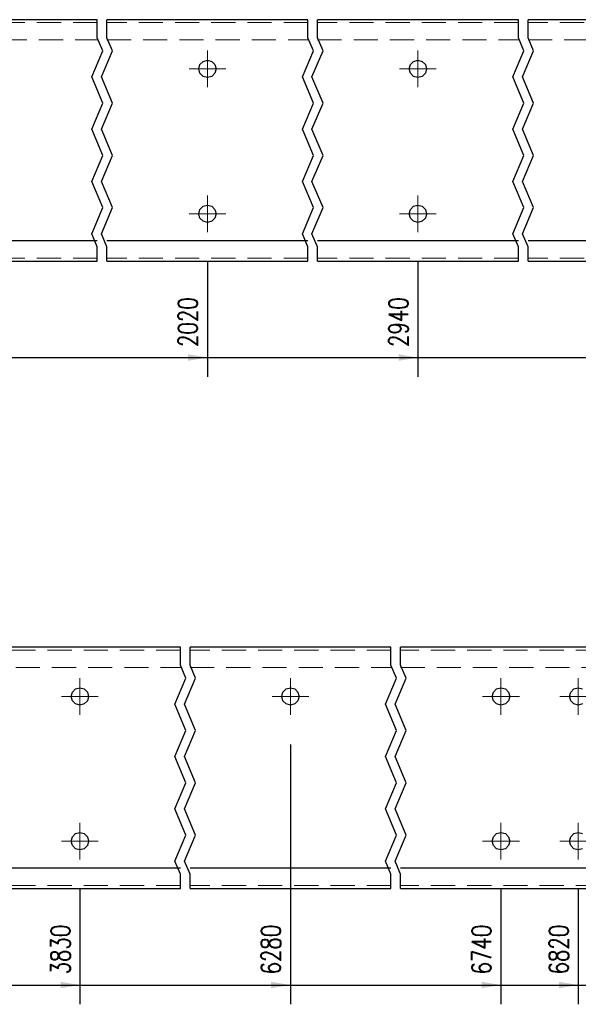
# Model space of a CAD drawing. Header units: millimetres. Extents: x -129 to 775, y 10833 to 11484.
# Tile 29 of 38: x 415 to 473, y 11055 to 11157. Entities that reach past the tile are written whole.
import ezdxf

# ---------------------------------------------------------------- set-up
doc = ezdxf.new("R2010")
doc.units = ezdxf.units.MM
doc.header["$LTSCALE"] = 10
doc.linetypes.add('HIDDEN', pattern=[0.375, 0.25, -0.125])
doc.linetypes.add('MITTE', pattern=[2, 1.25, -0.25, 0.25, -0.25])
doc.layers.get('Defpoints').update_dxf_attribs({"color": 1})
for name, color, linetype, lineweight in [('PS_Bolt', 4, 'Continuous', 13), ('PS_DIM', 4, 'Continuous', 13), ('PS_Hidden', 2, 'HIDDEN', 9), ('PS_Mid', 5, 'MITTE', 15), ('PS_Shape', 161, 'Continuous', 30), ('PS_SOLID', 7, 'Continuous', 30)]:
    doc.layers.add(name, color=color, linetype=linetype, lineweight=lineweight)
doc.styles.add('simplex', font='simplex.shx', dxfattribs={"width": 0.75})
doc.dimstyles.new('1_10_GŁ_DS1-LS10', dxfattribs={"dimtxt": 2, "dimasz": 2, "dimexe": 2, "dimexo": 5, "dimgap": 1, "dimtad": 1, "dimjust": 4, "dimdec": 0, "dimlfac": 10, "dimtxsty": 'simplex', "dimblk1": 'NONE', "dimsah": 1, "dimcen": 2, "dimclrd": 256, "dimclre": 256, "dimclrt": 3, "dimadec": 1, "dimazin": 0, "dimtfac": 1, "dimtdec": 0, "dimtmove": 2, "dimatfit": 3, "dimfxl": 1, "dimarcsym": 0})

# ---------------------------------------------------------------- blocks, each defined once
blk = doc.blocks.new('*D244')
at = {"layer": 'Defpoints', "color": 0, "transparency": 16777216}
for p in [(434.72, 11136.75), (304.32, 11131.85), (434.72, 11121.85)]:
    blk.add_point(p, dxfattribs=at)
at = {"layer": 'PS_DIM', "lineweight": -2, "transparency": 16777216}
for p, q in [((434.72, 11131.75), (434.72, 11119.85)), ((304.32, 11126.85), (304.32, 11119.85)), ((304.32, 11121.85), (432.72, 11121.85))]:
    blk.add_line(p, q, dxfattribs=at)
at = {"layer": 'PS_DIM', "transparency": 16777216}
blk.add_solid([(432.72, 11122.19), (432.72, 11121.52), (434.72, 11121.85)], dxfattribs=at)
at = {"layer": 'PS_DIM', "color": 3, "transparency": 16777216, "insert": (432.7, 11125.52), "char_height": 2, "attachment_point": 5, "rotation": 90, "style": 'simplex'}
blk.add_mtext('2020', dxfattribs=at)
blk = doc.blocks.new('_None')
blk = doc.blocks.new('*D245')
at = {"layer": 'Defpoints', "color": 0, "transparency": 16777216}
for p in [(456.52, 11136.75), (304.32, 11131.85), (456.52, 11121.85)]:
    blk.add_point(p, dxfattribs=at)
at = {"layer": 'PS_DIM', "lineweight": -2, "transparency": 16777216}
for p, q in [((456.52, 11131.75), (456.52, 11119.85)), ((304.32, 11126.85), (304.32, 11119.85)), ((304.32, 11121.85), (454.52, 11121.85))]:
    blk.add_line(p, q, dxfattribs=at)
at = {"layer": 'PS_DIM', "transparency": 16777216}
blk.add_solid([(454.52, 11122.19), (454.52, 11121.52), (456.52, 11121.85)], dxfattribs=at)
at = {"layer": 'PS_DIM', "color": 3, "transparency": 16777216, "insert": (454.5, 11125.52), "char_height": 2, "attachment_point": 5, "rotation": 90, "style": 'simplex'}
blk.add_mtext('2940', dxfattribs=at)
blk = doc.blocks.new('*D246')
at = {"layer": 'Defpoints', "color": 0, "transparency": 16777216}
for p in [(478.32, 11136.75), (304.32, 11131.85), (478.32, 11121.85)]:
    blk.add_point(p, dxfattribs=at)
at = {"layer": 'PS_DIM', "lineweight": -2, "transparency": 16777216}
for p, q in [((478.32, 11131.75), (478.32, 11119.85)), ((304.32, 11126.85), (304.32, 11119.85)), ((304.32, 11121.85), (476.32, 11121.85))]:
    blk.add_line(p, q, dxfattribs=at)
at = {"layer": 'PS_DIM', "transparency": 16777216}
blk.add_solid([(476.32, 11122.19), (476.32, 11121.52), (478.32, 11121.85)], dxfattribs=at)
at = {"layer": 'PS_DIM', "color": 3, "transparency": 16777216, "insert": (476.3, 11125.52), "char_height": 2, "attachment_point": 5, "rotation": 90, "style": 'simplex'}
blk.add_mtext('3830', dxfattribs=at)
blk = doc.blocks.new('*D247')
at = {"layer": 'Defpoints', "color": 0, "transparency": 16777216}
for p in [(500.12, 11136.75), (304.32, 11131.85), (500.12, 11121.85)]:
    blk.add_point(p, dxfattribs=at)
at = {"layer": 'PS_DIM', "lineweight": -2, "transparency": 16777216}
for p, q in [((500.12, 11131.75), (500.12, 11119.85)), ((304.32, 11126.85), (304.32, 11119.85)), ((304.32, 11121.85), (498.12, 11121.85))]:
    blk.add_line(p, q, dxfattribs=at)
at = {"layer": 'PS_DIM', "transparency": 16777216}
blk.add_solid([(498.12, 11122.19), (498.12, 11121.52), (500.12, 11121.85)], dxfattribs=at)
at = {"layer": 'PS_DIM', "color": 3, "transparency": 16777216, "insert": (498.1, 11125.52), "char_height": 2, "attachment_point": 5, "rotation": 90, "style": 'simplex'}
blk.add_mtext('5020', dxfattribs=at)
blk = doc.blocks.new('*D248')
at = {"layer": 'Defpoints', "color": 0, "transparency": 16777216}
for p in [(521.92, 11136.75), (304.32, 11131.85), (521.92, 11121.85)]:
    blk.add_point(p, dxfattribs=at)
at = {"layer": 'PS_DIM', "lineweight": -2, "transparency": 16777216}
for p, q in [((521.92, 11131.75), (521.92, 11119.85)), ((304.32, 11126.85), (304.32, 11119.85)), ((304.32, 11121.85), (519.92, 11121.85))]:
    blk.add_line(p, q, dxfattribs=at)
at = {"layer": 'PS_DIM', "transparency": 16777216}
blk.add_solid([(519.92, 11122.19), (519.92, 11121.52), (521.92, 11121.85)], dxfattribs=at)
at = {"layer": 'PS_DIM', "color": 3, "transparency": 16777216, "insert": (519.9, 11125.52), "char_height": 2, "attachment_point": 5, "rotation": 90, "style": 'simplex'}
blk.add_mtext('5940', dxfattribs=at)
blk = doc.blocks.new('*D249')
at = {"layer": 'Defpoints', "color": 0, "transparency": 16777216}
for p in [(555.92, 11151.75), (304.32, 11131.85), (555.92, 11121.85)]:
    blk.add_point(p, dxfattribs=at)
at = {"layer": 'PS_DIM', "lineweight": -2, "transparency": 16777216}
for p, q in [((555.92, 11146.75), (555.92, 11119.85)), ((304.32, 11126.85), (304.32, 11119.85)), ((304.32, 11121.85), (553.92, 11121.85))]:
    blk.add_line(p, q, dxfattribs=at)
at = {"layer": 'PS_DIM', "transparency": 16777216}
blk.add_solid([(553.92, 11122.19), (553.92, 11121.52), (555.92, 11121.85)], dxfattribs=at)
at = {"layer": 'PS_DIM', "color": 3, "transparency": 16777216, "insert": (553.9, 11125.52), "char_height": 2, "attachment_point": 5, "rotation": 90, "style": 'simplex'}
blk.add_mtext('6280', dxfattribs=at)
blk = doc.blocks.new('*D250')
at = {"layer": 'Defpoints', "color": 0, "transparency": 16777216}
for p in [(577.72, 11136.75), (304.32, 11131.85), (577.72, 11121.85)]:
    blk.add_point(p, dxfattribs=at)
at = {"layer": 'PS_DIM', "lineweight": -2, "transparency": 16777216}
for p, q in [((577.72, 11131.75), (577.72, 11119.85)), ((304.32, 11126.85), (304.32, 11119.85)), ((304.32, 11121.85), (575.72, 11121.85))]:
    blk.add_line(p, q, dxfattribs=at)
at = {"layer": 'PS_DIM', "transparency": 16777216}
blk.add_solid([(575.72, 11122.19), (575.72, 11121.52), (577.72, 11121.85)], dxfattribs=at)
at = {"layer": 'PS_DIM', "color": 3, "transparency": 16777216, "insert": (575.7, 11125.52), "char_height": 2, "attachment_point": 5, "rotation": 90, "style": 'simplex'}
blk.add_mtext('6740', dxfattribs=at)
blk = doc.blocks.new('*D251')
at = {"layer": 'Defpoints', "color": 0, "transparency": 16777216}
for p in [(585.72, 11136.75), (304.32, 11131.85), (585.72, 11121.85)]:
    blk.add_point(p, dxfattribs=at)
at = {"layer": 'PS_DIM', "lineweight": -2, "transparency": 16777216}
for p, q in [((585.72, 11131.75), (585.72, 11119.85)), ((304.32, 11126.85), (304.32, 11119.85)), ((304.32, 11121.85), (583.72, 11121.85))]:
    blk.add_line(p, q, dxfattribs=at)
at = {"layer": 'PS_DIM', "transparency": 16777216}
blk.add_solid([(583.72, 11122.19), (583.72, 11121.52), (585.72, 11121.85)], dxfattribs=at)
at = {"layer": 'PS_DIM', "color": 3, "transparency": 16777216, "insert": (583.7, 11125.52), "char_height": 2, "attachment_point": 5, "rotation": 90, "style": 'simplex'}
blk.add_mtext('6820', dxfattribs=at)
blk = doc.blocks.new('*D252')
at = {"layer": 'Defpoints', "color": 0, "transparency": 16777216}
for p in [(304.32, 11131.85), (606.72, 11131.85), (606.72, 11121.85)]:
    blk.add_point(p, dxfattribs=at)
at = {"layer": 'PS_DIM', "lineweight": -2, "transparency": 16777216}
for p, q in [((304.32, 11126.85), (304.32, 11119.85)), ((606.72, 11126.85), (606.72, 11119.85)), ((304.32, 11121.85), (604.72, 11121.85))]:
    blk.add_line(p, q, dxfattribs=at)
at = {"layer": 'PS_DIM', "transparency": 16777216}
blk.add_solid([(604.72, 11122.19), (604.72, 11121.52), (606.72, 11121.85)], dxfattribs=at)
at = {"layer": 'PS_DIM', "color": 3, "transparency": 16777216, "insert": (604.7, 11125.52), "char_height": 2, "attachment_point": 5, "rotation": 90, "style": 'simplex'}
blk.add_mtext('7030', dxfattribs=at)
blk = doc.blocks.new('*D266')
at = {"layer": 'Defpoints', "color": 0, "transparency": 16777216}
for p in [(421.52, 11071.75), (304.32, 11066.85), (421.52, 11056.85)]:
    blk.add_point(p, dxfattribs=at)
at = {"layer": 'PS_DIM', "lineweight": -2, "transparency": 16777216}
for p, q in [((421.52, 11066.75), (421.52, 11054.85)), ((304.32, 11061.85), (304.32, 11054.85)), ((304.32, 11056.85), (419.52, 11056.85))]:
    blk.add_line(p, q, dxfattribs=at)
at = {"layer": 'PS_DIM', "transparency": 16777216}
blk.add_solid([(419.52, 11057.19), (419.52, 11056.52), (421.52, 11056.85)], dxfattribs=at)
at = {"layer": 'PS_DIM', "color": 3, "transparency": 16777216, "insert": (419.5, 11060.52), "char_height": 2, "attachment_point": 5, "rotation": 90, "style": 'simplex'}
blk.add_mtext('3830', dxfattribs=at)
blk = doc.blocks.new('*D267')
at = {"layer": 'Defpoints', "color": 0, "transparency": 16777216}
for p in [(443.32, 11086.75), (304.32, 11066.85), (443.32, 11056.85)]:
    blk.add_point(p, dxfattribs=at)
at = {"layer": 'PS_DIM', "lineweight": -2, "transparency": 16777216}
for p, q in [((443.32, 11081.75), (443.32, 11054.85)), ((304.32, 11061.85), (304.32, 11054.85)), ((304.32, 11056.85), (441.32, 11056.85))]:
    blk.add_line(p, q, dxfattribs=at)
at = {"layer": 'PS_DIM', "transparency": 16777216}
blk.add_solid([(441.32, 11057.19), (441.32, 11056.52), (443.32, 11056.85)], dxfattribs=at)
at = {"layer": 'PS_DIM', "color": 3, "transparency": 16777216, "insert": (441.3, 11060.52), "char_height": 2, "attachment_point": 5, "rotation": 90, "style": 'simplex'}
blk.add_mtext('6280', dxfattribs=at)
blk = doc.blocks.new('*D268')
at = {"layer": 'Defpoints', "color": 0, "transparency": 16777216}
for p in [(465.12, 11071.75), (304.32, 11066.85), (465.12, 11056.85)]:
    blk.add_point(p, dxfattribs=at)
at = {"layer": 'PS_DIM', "lineweight": -2, "transparency": 16777216}
for p, q in [((465.12, 11066.75), (465.12, 11054.85)), ((304.32, 11061.85), (304.32, 11054.85)), ((304.32, 11056.85), (463.12, 11056.85))]:
    blk.add_line(p, q, dxfattribs=at)
at = {"layer": 'PS_DIM', "transparency": 16777216}
blk.add_solid([(463.12, 11057.19), (463.12, 11056.52), (465.12, 11056.85)], dxfattribs=at)
at = {"layer": 'PS_DIM', "color": 3, "transparency": 16777216, "insert": (463.1, 11060.52), "char_height": 2, "attachment_point": 5, "rotation": 90, "style": 'simplex'}
blk.add_mtext('6740', dxfattribs=at)
blk = doc.blocks.new('*D269')
at = {"layer": 'Defpoints', "color": 0, "transparency": 16777216}
for p in [(473.12, 11071.75), (304.32, 11066.85), (473.12, 11056.85)]:
    blk.add_point(p, dxfattribs=at)
at = {"layer": 'PS_DIM', "lineweight": -2, "transparency": 16777216}
for p, q in [((473.12, 11066.75), (473.12, 11054.85)), ((304.32, 11061.85), (304.32, 11054.85)), ((304.32, 11056.85), (471.12, 11056.85))]:
    blk.add_line(p, q, dxfattribs=at)
at = {"layer": 'PS_DIM', "transparency": 16777216}
blk.add_solid([(471.12, 11057.19), (471.12, 11056.52), (473.12, 11056.85)], dxfattribs=at)
at = {"layer": 'PS_DIM', "color": 3, "transparency": 16777216, "insert": (471.1, 11060.52), "char_height": 2, "attachment_point": 5, "rotation": 90, "style": 'simplex'}
blk.add_mtext('6820', dxfattribs=at)
blk = doc.blocks.new('*D270')
at = {"layer": 'Defpoints', "color": 0, "transparency": 16777216}
for p in [(304.32, 11066.85), (494.12, 11066.85), (494.12, 11056.85)]:
    blk.add_point(p, dxfattribs=at)
at = {"layer": 'PS_DIM', "lineweight": -2, "transparency": 16777216}
for p, q in [((304.32, 11061.85), (304.32, 11054.85)), ((494.12, 11061.85), (494.12, 11054.85)), ((304.32, 11056.85), (492.12, 11056.85))]:
    blk.add_line(p, q, dxfattribs=at)
at = {"layer": 'PS_DIM', "transparency": 16777216}
blk.add_solid([(492.12, 11057.19), (492.12, 11056.52), (494.12, 11056.85)], dxfattribs=at)
at = {"layer": 'PS_DIM', "color": 3, "transparency": 16777216, "insert": (492.1, 11060.52), "char_height": 2, "attachment_point": 5, "rotation": 90, "style": 'simplex'}
blk.add_mtext('7030', dxfattribs=at)
blk = doc.blocks.new('*X556')
at = {"color": 1}
for p, q in [((423.32, 11154.99), (423.32, 11156.85)), ((424.32, 11154.99), (424.32, 11156.85)), ((445.12, 11154.99), (445.12, 11156.85)), ((446.12, 11154.99), (446.12, 11156.85)), ((466.92, 11154.99), (466.92, 11156.85)), ((467.92, 11154.99), (467.92, 11156.85)), ((423.9, 11153.64), (423.32, 11154.99)), ((424.9, 11153.64), (424.32, 11154.99)), ((445.7, 11153.64), (445.12, 11154.99)), ((446.7, 11153.64), (446.12, 11154.99)), ((467.5, 11153.64), (466.92, 11154.99)), ((468.5, 11153.64), (467.92, 11154.99)), ((422.75, 11150.93), (423.9, 11153.64)), ((423.75, 11150.93), (424.9, 11153.64)), ((444.55, 11150.93), (445.7, 11153.64)), ((445.55, 11150.93), (446.7, 11153.64)), ((466.35, 11150.93), (467.5, 11153.64)), ((467.35, 11150.93), (468.5, 11153.64)), ((423.9, 11148.22), (422.75, 11150.93)), ((424.9, 11148.22), (423.75, 11150.93)), ((445.7, 11148.22), (444.55, 11150.93)), ((446.7, 11148.22), (445.55, 11150.93)), ((467.5, 11148.22), (466.35, 11150.93)), ((468.5, 11148.22), (467.35, 11150.93)), ((422.75, 11145.51), (423.9, 11148.22)), ((423.75, 11145.51), (424.9, 11148.22)), ((444.55, 11145.51), (445.7, 11148.22)), ((445.55, 11145.51), (446.7, 11148.22)), ((466.35, 11145.51), (467.5, 11148.22)), ((467.35, 11145.51), (468.5, 11148.22)), ((423.9, 11142.8), (422.75, 11145.51)), ((424.9, 11142.8), (423.75, 11145.51)), ((445.7, 11142.8), (444.55, 11145.51)), ((446.7, 11142.8), (445.55, 11145.51)), ((467.5, 11142.8), (466.35, 11145.51)), ((468.5, 11142.8), (467.35, 11145.51)), ((422.75, 11140.1), (423.9, 11142.8)), ((423.75, 11140.1), (424.9, 11142.8)), ((444.55, 11140.1), (445.7, 11142.8)), ((445.55, 11140.1), (446.7, 11142.8)), ((466.35, 11140.1), (467.5, 11142.8)), ((467.35, 11140.1), (468.5, 11142.8)), ((423.9, 11137.39), (422.75, 11140.1)), ((424.9, 11137.39), (423.75, 11140.1)), ((445.7, 11137.39), (444.55, 11140.1)), ((446.7, 11137.39), (445.55, 11140.1)), ((467.5, 11137.39), (466.35, 11140.1)), ((468.5, 11137.39), (467.35, 11140.1)), ((422.75, 11134.68), (423.9, 11137.39)), ((423.75, 11134.68), (424.9, 11137.39)), ((444.55, 11134.68), (445.7, 11137.39)), ((445.55, 11134.68), (446.7, 11137.39)), ((466.35, 11134.68), (467.5, 11137.39)), ((467.35, 11134.68), (468.5, 11137.39)), ((423.32, 11133.32), (422.75, 11134.68)), ((424.32, 11133.32), (423.75, 11134.68)), ((445.12, 11133.32), (444.55, 11134.68)), ((446.12, 11133.32), (445.55, 11134.68)), ((466.92, 11133.32), (466.35, 11134.68)), ((467.92, 11133.32), (467.35, 11134.68)), ((423.32, 11131.85), (423.32, 11133.32)), ((424.32, 11131.85), (424.32, 11133.32)), ((445.12, 11131.85), (445.12, 11133.32)), ((446.12, 11131.85), (446.12, 11133.32)), ((466.92, 11131.85), (466.92, 11133.32)), ((467.92, 11131.85), (467.92, 11133.32))]:
    blk.add_line(p, q, dxfattribs=at)
at = {"layer": 'PS_Hidden', "color": 2, "linetype": 'HIDDEN'}
for p, q in [((423.32, 11156.55), (383.52, 11156.55)), ((445.12, 11156.55), (424.32, 11156.55)), ((466.92, 11156.55), (446.12, 11156.55)), ((488.72, 11156.55), (467.92, 11156.55)), ((383.52, 11154.75), (423.32, 11154.75)), ((424.32, 11154.75), (445.12, 11154.75)), ((446.12, 11154.75), (466.92, 11154.75)), ((467.92, 11154.75), (488.72, 11154.75)), ((423.32, 11132.15), (383.52, 11132.15)), ((445.12, 11132.15), (424.32, 11132.15)), ((466.92, 11132.15), (446.12, 11132.15)), ((488.72, 11132.15), (467.92, 11132.15))]:
    blk.add_line(p, q, dxfattribs=at)
at = {"layer": 'PS_Mid', "color": 5, "linetype": 'MITTE'}
for p, q in [((434.72, 11153.65), (434.72, 11149.85)), ((456.52, 11153.65), (456.52, 11149.85)), ((436.62, 11151.75), (432.82, 11151.75)), ((458.42, 11151.75), (454.62, 11151.75)), ((434.72, 11138.65), (434.72, 11134.85)), ((456.52, 11138.65), (456.52, 11134.85)), ((436.62, 11136.75), (432.82, 11136.75)), ((458.42, 11136.75), (454.62, 11136.75))]:
    blk.add_line(p, q, dxfattribs=at)
at = {"layer": 'PS_SOLID', "color": 7, "linetype": 'Continuous'}
for p, q in [((423.32, 11156.85), (412.92, 11156.85)), ((434.72, 11156.85), (424.32, 11156.85)), ((445.12, 11156.85), (434.72, 11156.85)), ((456.52, 11156.85), (446.12, 11156.85)), ((466.92, 11156.85), (456.52, 11156.85)), ((478.32, 11156.85), (467.92, 11156.85)), ((433.82, 11151.75), (433.94, 11152.2)), ((433.94, 11151.3), (433.82, 11151.75)), ((433.94, 11152.2), (434.27, 11152.53)), ((434.27, 11152.53), (434.72, 11152.65)), ((434.72, 11152.65), (435.17, 11152.53)), ((435.17, 11152.53), (435.5, 11152.2)), ((435.5, 11152.2), (435.62, 11151.75)), ((435.62, 11151.75), (435.5, 11151.3)), ((455.62, 11151.75), (455.74, 11152.2)), ((455.74, 11151.3), (455.62, 11151.75)), ((455.74, 11152.2), (456.07, 11152.53)), ((456.07, 11152.53), (456.52, 11152.65)), ((456.52, 11152.65), (456.97, 11152.53)), ((456.97, 11152.53), (457.3, 11152.2)), ((457.3, 11152.2), (457.42, 11151.75)), ((457.42, 11151.75), (457.3, 11151.3)), ((434.27, 11150.97), (433.94, 11151.3)), ((434.72, 11150.85), (434.27, 11150.97)), ((435.17, 11150.97), (434.72, 11150.85)), ((435.5, 11151.3), (435.17, 11150.97)), ((456.07, 11150.97), (455.74, 11151.3)), ((456.52, 11150.85), (456.07, 11150.97)), ((456.97, 11150.97), (456.52, 11150.85)), ((457.3, 11151.3), (456.97, 11150.97)), ((433.94, 11137.2), (434.27, 11137.53)), ((434.27, 11137.53), (434.72, 11137.65)), ((434.72, 11137.65), (435.17, 11137.53)), ((435.17, 11137.53), (435.5, 11137.2)), ((455.74, 11137.2), (456.07, 11137.53)), ((456.07, 11137.53), (456.52, 11137.65)), ((456.52, 11137.65), (456.97, 11137.53)), ((456.97, 11137.53), (457.3, 11137.2)), ((433.82, 11136.75), (433.94, 11137.2)), ((433.94, 11136.3), (433.82, 11136.75)), ((435.5, 11137.2), (435.62, 11136.75)), ((435.62, 11136.75), (435.5, 11136.3)), ((455.62, 11136.75), (455.74, 11137.2)), ((455.74, 11136.3), (455.62, 11136.75)), ((457.3, 11137.2), (457.42, 11136.75)), ((457.42, 11136.75), (457.3, 11136.3)), ((434.27, 11135.97), (433.94, 11136.3)), ((434.72, 11135.85), (434.27, 11135.97)), ((435.17, 11135.97), (434.72, 11135.85)), ((435.5, 11136.3), (435.17, 11135.97)), ((456.07, 11135.97), (455.74, 11136.3)), ((456.52, 11135.85), (456.07, 11135.97)), ((456.97, 11135.97), (456.52, 11135.85)), ((457.3, 11136.3), (456.97, 11135.97)), ((423.32, 11133.95), (383.52, 11133.95)), ((445.12, 11133.95), (424.32, 11133.95)), ((466.92, 11133.95), (446.12, 11133.95)), ((488.72, 11133.95), (467.92, 11133.95)), ((383.52, 11131.85), (423.32, 11131.85)), ((424.32, 11131.85), (445.12, 11131.85)), ((446.12, 11131.85), (466.92, 11131.85)), ((467.92, 11131.85), (488.72, 11131.85))]:
    blk.add_line(p, q, dxfattribs=at)
blk = doc.blocks.new('*X570')
at = {"color": 3, "linetype": 'Continuous'}
blk.add_line((473.12, 11071.75), (473.12, 11071.75), dxfattribs=at)
blk.add_line((473.12, 11071.75), (473.12, 11071.75), dxfattribs=at)
blk.add_line((473.12, 11071.75), (473.12, 11071.75), dxfattribs=at)
blk.add_line((473.12, 11071.75), (473.12, 11071.75), dxfattribs=at)
blk.add_line((473.12, 11071.75), (473.12, 11071.75), dxfattribs=at)
blk = doc.blocks.new('*X572')
at = {"color": 3, "linetype": 'Continuous'}
blk.add_line((473.12, 11086.75), (473.12, 11086.75), dxfattribs=at)
blk.add_line((473.12, 11086.75), (473.12, 11086.75), dxfattribs=at)
blk.add_line((473.12, 11086.75), (473.12, 11086.75), dxfattribs=at)
blk.add_line((473.12, 11086.75), (473.12, 11086.75), dxfattribs=at)
blk.add_line((473.12, 11086.75), (473.12, 11086.75), dxfattribs=at)
blk = doc.blocks.new('*X573')
at = {"color": 3, "linetype": 'Continuous'}
blk.add_line((465.12, 11086.75), (465.12, 11086.75), dxfattribs=at)
blk.add_line((465.12, 11086.75), (465.12, 11086.75), dxfattribs=at)
blk.add_line((465.12, 11086.75), (465.12, 11086.75), dxfattribs=at)
blk.add_line((465.12, 11086.75), (465.12, 11086.75), dxfattribs=at)
blk.add_line((465.12, 11086.75), (465.12, 11086.75), dxfattribs=at)
blk = doc.blocks.new('*X575')
at = {"color": 3, "linetype": 'Continuous'}
blk.add_line((465.12, 11071.75), (465.12, 11071.75), dxfattribs=at)
blk.add_line((465.12, 11071.75), (465.12, 11071.75), dxfattribs=at)
blk.add_line((465.12, 11071.75), (465.12, 11071.75), dxfattribs=at)
blk.add_line((465.12, 11071.75), (465.12, 11071.75), dxfattribs=at)
blk.add_line((465.12, 11071.75), (465.12, 11071.75), dxfattribs=at)
blk = doc.blocks.new('*X576')
at = {"color": 1}
for p, q in [((431.92, 11089.99), (431.92, 11091.85)), ((432.92, 11089.99), (432.92, 11091.85)), ((453.72, 11089.99), (453.72, 11091.85)), ((454.72, 11089.99), (454.72, 11091.85)), ((432.5, 11088.64), (431.92, 11089.99)), ((433.5, 11088.64), (432.92, 11089.99)), ((454.3, 11088.64), (453.72, 11089.99)), ((455.3, 11088.64), (454.72, 11089.99)), ((431.35, 11085.93), (432.5, 11088.64)), ((432.35, 11085.93), (433.5, 11088.64)), ((453.15, 11085.93), (454.3, 11088.64)), ((454.15, 11085.93), (455.3, 11088.64)), ((432.5, 11083.22), (431.35, 11085.93)), ((433.5, 11083.22), (432.35, 11085.93)), ((454.3, 11083.22), (453.15, 11085.93)), ((455.3, 11083.22), (454.15, 11085.93)), ((431.35, 11080.51), (432.5, 11083.22)), ((432.35, 11080.51), (433.5, 11083.22)), ((453.15, 11080.51), (454.3, 11083.22)), ((454.15, 11080.51), (455.3, 11083.22)), ((432.5, 11077.8), (431.35, 11080.51)), ((433.5, 11077.8), (432.35, 11080.51)), ((454.3, 11077.8), (453.15, 11080.51)), ((455.3, 11077.8), (454.15, 11080.51)), ((431.35, 11075.1), (432.5, 11077.8)), ((432.35, 11075.1), (433.5, 11077.8)), ((453.15, 11075.1), (454.3, 11077.8)), ((454.15, 11075.1), (455.3, 11077.8)), ((432.5, 11072.39), (431.35, 11075.1)), ((433.5, 11072.39), (432.35, 11075.1)), ((454.3, 11072.39), (453.15, 11075.1)), ((455.3, 11072.39), (454.15, 11075.1)), ((431.35, 11069.68), (432.5, 11072.39)), ((432.35, 11069.68), (433.5, 11072.39)), ((453.15, 11069.68), (454.3, 11072.39)), ((454.15, 11069.68), (455.3, 11072.39)), ((431.92, 11068.32), (431.35, 11069.68)), ((432.92, 11068.32), (432.35, 11069.68)), ((453.72, 11068.32), (453.15, 11069.68)), ((454.72, 11068.32), (454.15, 11069.68)), ((431.92, 11066.85), (431.92, 11068.32)), ((432.92, 11066.85), (432.92, 11068.32)), ((453.72, 11066.85), (453.72, 11068.32)), ((454.72, 11066.85), (454.72, 11068.32))]:
    blk.add_line(p, q, dxfattribs=at)
at = {"layer": 'PS_Hidden', "color": 2, "linetype": 'HIDDEN'}
for p, q in [((431.92, 11091.55), (411.12, 11091.55)), ((453.72, 11091.55), (432.92, 11091.55)), ((494.12, 11091.55), (454.72, 11091.55)), ((411.12, 11089.75), (431.92, 11089.75)), ((432.92, 11089.75), (453.72, 11089.75)), ((454.72, 11089.75), (494.12, 11089.75)), ((431.92, 11067.15), (411.12, 11067.15)), ((453.72, 11067.15), (432.92, 11067.15)), ((494.12, 11067.15), (454.72, 11067.15))]:
    blk.add_line(p, q, dxfattribs=at)
at = {"layer": 'PS_Mid', "color": 5, "linetype": 'MITTE'}
for p, q in [((421.52, 11088.65), (421.52, 11084.85)), ((443.32, 11088.65), (443.32, 11084.85)), ((465.12, 11088.65), (465.12, 11084.85)), ((473.12, 11088.65), (473.12, 11084.85)), ((423.42, 11086.75), (419.62, 11086.75)), ((445.22, 11086.75), (441.42, 11086.75)), ((467.02, 11086.75), (463.22, 11086.75)), ((475.02, 11086.75), (471.22, 11086.75)), ((421.52, 11073.65), (421.52, 11069.85)), ((465.12, 11073.65), (465.12, 11069.85)), ((473.12, 11073.65), (473.12, 11069.85)), ((423.42, 11071.75), (419.62, 11071.75)), ((467.02, 11071.75), (463.22, 11071.75)), ((475.02, 11071.75), (471.22, 11071.75))]:
    blk.add_line(p, q, dxfattribs=at)
at = {"layer": 'PS_SOLID', "color": 7, "linetype": 'Continuous'}
for p, q in [((421.52, 11091.85), (411.12, 11091.85)), ((431.92, 11091.85), (421.52, 11091.85)), ((443.32, 11091.85), (432.92, 11091.85)), ((453.72, 11091.85), (443.32, 11091.85)), ((465.12, 11091.85), (454.72, 11091.85)), ((473.12, 11091.85), (465.12, 11091.85)), ((494.12, 11091.85), (473.12, 11091.85)), ((420.74, 11087.2), (421.07, 11087.53)), ((421.07, 11087.53), (421.52, 11087.65)), ((421.52, 11087.65), (421.97, 11087.53)), ((421.97, 11087.53), (422.3, 11087.2)), ((442.54, 11087.2), (442.87, 11087.53)), ((442.87, 11087.53), (443.32, 11087.65)), ((443.32, 11087.65), (443.77, 11087.53)), ((443.77, 11087.53), (444.1, 11087.2)), ((464.34, 11087.2), (464.67, 11087.53)), ((464.67, 11087.53), (465.12, 11087.65)), ((465.12, 11087.65), (465.57, 11087.53)), ((465.57, 11087.53), (465.9, 11087.2)), ((472.34, 11087.2), (472.67, 11087.53)), ((472.67, 11087.53), (473.12, 11087.65)), ((473.12, 11087.65), (473.57, 11087.53)), ((420.62, 11086.75), (420.74, 11087.2)), ((420.74, 11086.3), (420.62, 11086.75)), ((422.3, 11087.2), (422.42, 11086.75)), ((422.42, 11086.75), (422.3, 11086.3)), ((442.42, 11086.75), (442.54, 11087.2)), ((442.54, 11086.3), (442.42, 11086.75)), ((444.1, 11087.2), (444.22, 11086.75)), ((444.22, 11086.75), (444.1, 11086.3)), ((464.22, 11086.75), (464.34, 11087.2)), ((464.34, 11086.3), (464.22, 11086.75)), ((465.9, 11087.2), (466.02, 11086.75)), ((466.02, 11086.75), (465.9, 11086.3)), ((472.22, 11086.75), (472.34, 11087.2)), ((472.34, 11086.3), (472.22, 11086.75)), ((421.07, 11085.97), (420.74, 11086.3)), ((421.52, 11085.85), (421.07, 11085.97)), ((421.97, 11085.97), (421.52, 11085.85)), ((422.3, 11086.3), (421.97, 11085.97)), ((442.87, 11085.97), (442.54, 11086.3)), ((443.32, 11085.85), (442.87, 11085.97)), ((443.77, 11085.97), (443.32, 11085.85)), ((444.1, 11086.3), (443.77, 11085.97)), ((464.67, 11085.97), (464.34, 11086.3)), ((465.12, 11085.85), (464.67, 11085.97)), ((465.57, 11085.97), (465.12, 11085.85)), ((465.9, 11086.3), (465.57, 11085.97)), ((472.67, 11085.97), (472.34, 11086.3)), ((473.12, 11085.85), (472.67, 11085.97)), ((473.57, 11085.97), (473.12, 11085.85)), ((420.62, 11071.75), (420.74, 11072.2)), ((420.74, 11072.2), (421.07, 11072.53)), ((421.07, 11072.53), (421.52, 11072.65)), ((421.52, 11072.65), (421.97, 11072.53)), ((421.97, 11072.53), (422.3, 11072.2)), ((422.3, 11072.2), (422.42, 11071.75)), ((464.22, 11071.75), (464.34, 11072.2)), ((464.34, 11072.2), (464.67, 11072.53)), ((464.67, 11072.53), (465.12, 11072.65)), ((465.12, 11072.65), (465.57, 11072.53)), ((465.57, 11072.53), (465.9, 11072.2)), ((465.9, 11072.2), (466.02, 11071.75)), ((472.22, 11071.75), (472.34, 11072.2)), ((472.34, 11072.2), (472.67, 11072.53)), ((472.67, 11072.53), (473.12, 11072.65)), ((473.12, 11072.65), (473.57, 11072.53)), ((420.74, 11071.3), (420.62, 11071.75)), ((421.07, 11070.97), (420.74, 11071.3)), ((422.3, 11071.3), (421.97, 11070.97)), ((422.42, 11071.75), (422.3, 11071.3)), ((464.34, 11071.3), (464.22, 11071.75)), ((464.67, 11070.97), (464.34, 11071.3)), ((465.9, 11071.3), (465.57, 11070.97)), ((466.02, 11071.75), (465.9, 11071.3)), ((472.34, 11071.3), (472.22, 11071.75)), ((472.67, 11070.97), (472.34, 11071.3)), ((421.52, 11070.85), (421.07, 11070.97)), ((421.97, 11070.97), (421.52, 11070.85)), ((465.12, 11070.85), (464.67, 11070.97)), ((465.57, 11070.97), (465.12, 11070.85)), ((473.12, 11070.85), (472.67, 11070.97)), ((473.57, 11070.97), (473.12, 11070.85)), ((431.92, 11068.95), (411.12, 11068.95)), ((453.72, 11068.95), (432.92, 11068.95)), ((494.12, 11068.95), (454.72, 11068.95)), ((411.12, 11066.85), (431.92, 11066.85)), ((432.92, 11066.85), (453.72, 11066.85)), ((454.72, 11066.85), (494.12, 11066.85))]:
    blk.add_line(p, q, dxfattribs=at)

msp = doc.modelspace()

# ---------------------------------------------------------------- block references
at = {"layer": 'PS_Bolt', "color": 3}
for name in ['*X573', '*X572', '*X575', '*X570']:
    msp.add_blockref(name, (0, 0), dxfattribs=at)
at = {"layer": 'PS_Shape', "color": 2}
for name in ['*X556', '*X576']:
    msp.add_blockref(name, (0, 0), dxfattribs=at)

# ---------------------------------------------------------------- dimensions: what is measured, and where the dimension line sits
at = {"layer": 'PS_DIM'}
for base, p1, p2, text, picture, middle in [((555.92, 11121.85), (304.32, 11131.85), (555.92, 11151.75), '6280', '*D249', (553.9, 11125.52)), ((434.72, 11121.85), (304.32, 11131.85), (434.72, 11136.75), '2020', '*D244', (432.7, 11125.52)), ((456.52, 11121.85), (304.32, 11131.85), (456.52, 11136.75), '2940', '*D245', (454.5, 11125.52)), ((478.32, 11121.85), (304.32, 11131.85), (478.32, 11136.75), '3830', '*D246', (476.3, 11125.52)), ((500.12, 11121.85), (304.32, 11131.85), (500.12, 11136.75), '5020', '*D247', (498.1, 11125.52)), ((521.92, 11121.85), (304.32, 11131.85), (521.92, 11136.75), '5940', '*D248', (519.9, 11125.52)), ((577.72, 11121.85), (304.32, 11131.85), (577.72, 11136.75), '6740', '*D250', (575.7, 11125.52)), ((585.72, 11121.85), (304.32, 11131.85), (585.72, 11136.75), '6820', '*D251', (583.7, 11125.52)), ((606.72, 11121.85), (304.32, 11131.85), (606.72, 11131.85), '7030', '*D252', (604.7, 11125.52)), ((443.32, 11056.85), (304.32, 11066.85), (443.32, 11086.75), '6280', '*D267', (441.3, 11060.52)), ((421.52, 11056.85), (304.32, 11066.85), (421.52, 11071.75), '3830', '*D266', (419.5, 11060.52)), ((465.12, 11056.85), (304.32, 11066.85), (465.12, 11071.75), '6740', '*D268', (463.1, 11060.52)), ((473.12, 11056.85), (304.32, 11066.85), (473.12, 11071.75), '6820', '*D269', (471.1, 11060.52)), ((494.12, 11056.85), (304.32, 11066.85), (494.12, 11066.85), '7030', '*D270', (492.1, 11060.52))]:
    dim = msp.add_linear_dim(base=base, p1=p1, p2=p2, text=text, dimstyle='1_10_GŁ_DS1-LS10', dxfattribs=at)
    dim.commit()
    dim.dimension.update_dxf_attribs({"geometry": picture, "text_midpoint": middle, "dimtype": 128, "text_rotation": 90})

doc.saveas('drawing.dxf')
